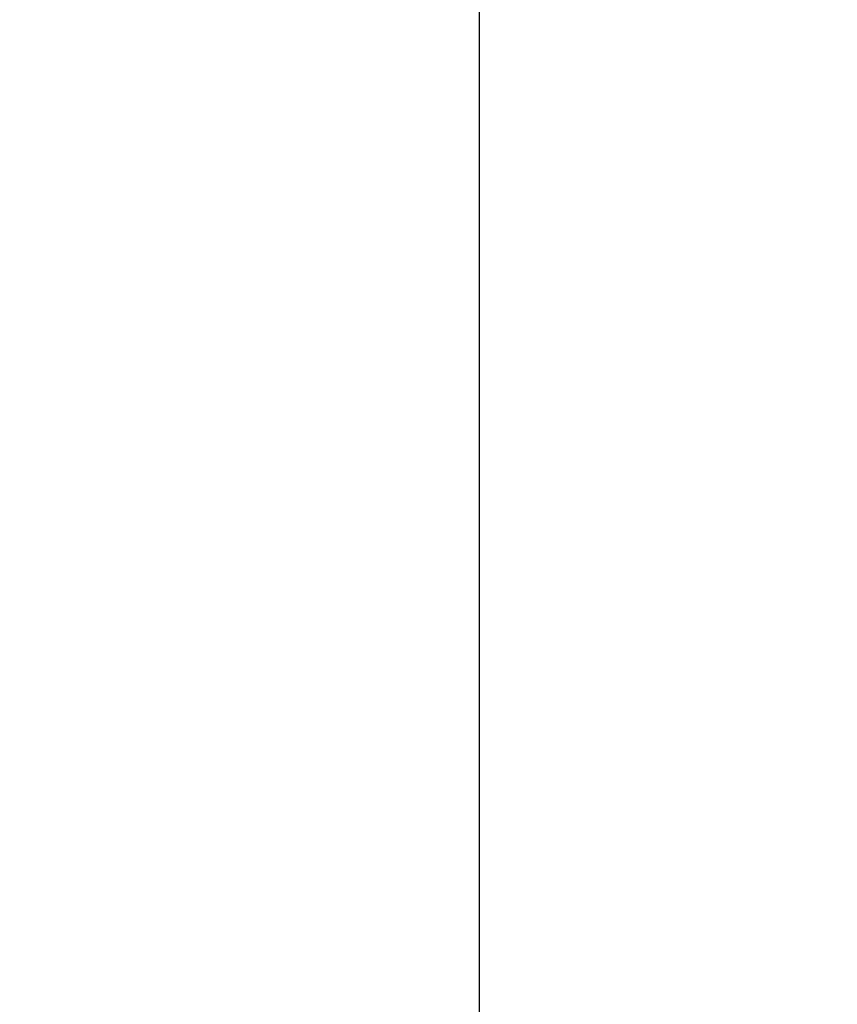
# Model space of a CAD drawing. Header units: millimetres. Extents: x -429 to 420, y -314 to 480.
# Tile 52 of 143: x -106 to -99, y 150 to 158. Entities that reach past the tile are written whole.
import ezdxf

# ---------------------------------------------------------------- set-up
doc = ezdxf.new("R2010")
doc.units = ezdxf.units.MM
doc.header["$MEASUREMENT"] = 0
doc.layers.add('Layer 1', color=7, linetype='Continuous')

msp = doc.modelspace()

# ---------------------------------------------------------------- linework, layer by layer
at = {"layer": 'Layer 1', "color": 7, "lineweight": 25}
msp.add_open_spline([(-102.234, 161.5462), (-102.234, 161.5462), (-114.2339, 161.5462), (-114.2339, 161.5462), (-114.2339, 161.5462), (-114.2339, 161.5462), (-114.2339, 164.546), (-114.2339, 164.546), (-114.2339, 164.546), (-114.2339, 164.546), (-129.2339, 164.546), (-129.2339, 164.546), (-129.2339, 164.546), (-129.2339, 164.546), (-129.2339, 161.5462), (-129.2339, 161.5462), (-129.2339, 161.5462), (-129.2339, 161.5462), (-141.2341, 161.5462), (-141.2341, 161.5462), (-141.2341, 161.5462), (-141.2341, 161.5462), (-141.2341, 149.546), (-141.2341, 149.546), (-141.2341, 149.546), (-141.2341, 149.546), (-144.234, 149.546), (-144.234, 149.546), (-144.234, 149.546), (-144.234, 149.546), (-144.234, 134.546), (-144.234, 134.546), (-144.234, 134.546), (-144.234, 134.546), (-141.2341, 134.546), (-141.2341, 134.546), (-141.2341, 134.546), (-141.2341, 134.546), (-141.2341, 122.5461), (-141.2341, 122.5461), (-141.2341, 122.5461), (-141.2341, 122.5461), (-129.2339, 122.5461), (-129.2339, 122.5461), (-129.2339, 122.5461), (-129.2339, 122.5461), (-129.2339, 119.5462), (-129.2339, 119.5462), (-129.2339, 119.5462), (-129.2339, 119.5462), (-114.2339, 119.5462), (-114.2339, 119.5462), (-114.2339, 119.5462), (-114.2339, 119.5462), (-114.2339, 122.5461), (-114.2339, 122.5461), (-114.2339, 122.5461), (-114.2339, 122.5461), (-102.234, 122.5461), (-102.234, 122.5461), (-102.234, 122.5461), (-102.234, 122.5461), (-102.234, 134.546), (-102.234, 134.546), (-102.234, 134.546), (-102.234, 134.546), (-99.2341, 134.546), (-99.2341, 134.546), (-99.2341, 134.546), (-99.2341, 134.546), (-99.2341, 149.546), (-99.2341, 149.546), (-99.2341, 149.546), (-99.2341, 149.546), (-102.234, 149.546), (-102.234, 149.546), (-102.234, 149.546), (-102.234, 149.546), (-102.234, 161.5462), (-102.234, 161.5462)], degree=3, knots=[0, 0, 0, 0, 0.047619, 0.047619, 0.047619, 0.047619, 0.095238, 0.095238, 0.095238, 0.095238, 0.142857, 0.142857, 0.142857, 0.142857, 0.190476, 0.190476, 0.190476, 0.190476, 0.238095, 0.238095, 0.238095, 0.238095, 0.285714, 0.285714, 0.285714, 0.285714, 0.333333, 0.333333, 0.333333, 0.333333, 0.380952, 0.380952, 0.380952, 0.380952, 0.428571, 0.428571, 0.428571, 0.428571, 0.47619, 0.47619, 0.47619, 0.47619, 0.52381, 0.52381, 0.52381, 0.52381, 0.571429, 0.571429, 0.571429, 0.571429, 0.619048, 0.619048, 0.619048, 0.619048, 0.666667, 0.666667, 0.666667, 0.666667, 0.714286, 0.714286, 0.714286, 0.714286, 0.761905, 0.761905, 0.761905, 0.761905, 0.809524, 0.809524, 0.809524, 0.809524, 0.857143, 0.857143, 0.857143, 0.857143, 0.904762, 0.904762, 0.904762, 0.904762, 1, 1, 1, 1], dxfattribs=at)

doc.saveas('drawing.dxf')
